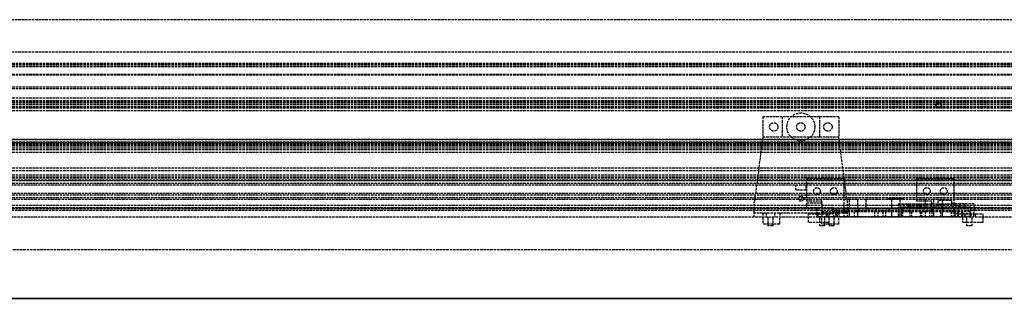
# Model space of a CAD drawing. Header units: millimetres. Extents: x 0 to 3534, y 0 to 599.
# Tile 9 of 19: x 582 to 1164, y 0 to 165. Entities that reach past the tile are written whole.
import ezdxf

# ---------------------------------------------------------------- set-up
doc = ezdxf.new("R2010")
doc.units = ezdxf.units.MM
doc.header["$LTSCALE"] = 10
doc.linetypes.add('ALLCAD_Strich', pattern=[0.2, 0.15, -0.05])
doc.layers.add('BESCH_KONT_sich_schn_ansi_2d', color=40, linetype='Continuous')
doc.layers.add('BESCH_KONT_sich_schn_grun_2d', color=10, linetype='Continuous')

msp = doc.modelspace()

# ---------------------------------------------------------------- linework, layer by layer
at = {"layer": 'BESCH_KONT_sich_schn_ansi_2d', "linetype": 'ALLCAD_Strich'}
for p, q in [((0, 0, 2121), (3534, 0, 2121)), ((0, 0, 2202), (3534, 0, 2202)), ((0, 0, 2102), (3534, 0, 2102)), ((13.5, 0, 2086.5), (1182, 0, 2086.5)), ((1182, 0, 73.5), (13.5, 0, 73.5)), ((19, 0, 2087), (3515, 0, 2087)), ((19, 0, 79), (3515, 0, 79)), ((19, 0, 73), (3515, 0, 73)), ((3515, 0, 62), (19, 0, 62)), ((3515, 0, 54.5), (19, 0, 54.5)), ((3515, 0, 53.5), (19, 0, 53.5)), ((3515, 0, 50), (19, 0, 50)), ((3515, 0, 54), (19, 0, 54)), ((3515, 0, 45), (19, 0, 45)), ((3515, 0, 48), (19, 0, 48)), ((3515, 0, 58.5), (19, 0, 58.5)), ((3515, 0, 39.5), (19, 0, 39.5)), ((3412.5, 0, 41.5), (19, 0, 41.5)), ((3515, 0, 59), (19, 0, 59)), ((3515, 0, 60), (19, 0, 60)), ((3515, 0, 53.59), (19, 0, 53.59)), ((3515, 0, 46), (19, 0, 46)), ((3515, 0, 2044), (19, 0, 2044)), ((3515, 0, 2043), (19, 0, 2043)), ((3515, 0, 2046.5), (19, 0, 2046.5)), ((1238, 0, 2078), (19, 0, 2078)), ((3515, 0, 2079), (19, 0, 2079)), ((1314, 0, 2097.5), (19, 0, 2097.5)), ((3515, 0, 2100), (19, 0, 2100)), ((3515, 0, 2101.5), (19, 0, 2101.5)), ((3515, 0, 2121.55), (19, 0, 2121.55)), ((3515, 0, 2122.5), (19, 0, 2122.5)), ((3515, 0, 2122), (19, 0, 2122)), ((3515, 0, 2040), (19, 0, 2040)), ((3515, 0, 2037.5), (19, 0, 2037.5)), ((3515, 0, 2036.5), (19, 0, 2036.5)), ((3515, 0, 2045.5), (19, 0, 2045.5)), ((19, 0, 2080), (1181, 0, 2080)), ((1181, 0, 32), (19, 0, 32)), ((3515, 0), (19, 0)), ((1257.5, 0, 2096), (19, 0, 2096)), ((3515, 0, 2098.5), (19, 0, 2098.5)), ((1301, 0, 29), (126.5, 0, 29)), ((1048, 0, 2081), (162, 0, 2081)), ((1021, 0, 31), (189, 0, 31)), ((1071, 0, 85.5), (1016, 0, 85.5)), ((1021, 0, 33.5), (1016, 0, 33.5)), ((1016, 0, 33.5), (1016, 0, 85.5)), ((1021, 0, 36), (1016, 0, 36)), ((1021, 0, 36), (1021, 0, 33.5)), ((1021, 0, 36), (1021, 0, 45.5)), ((1021, 0, 45.5), (1031, 0, 45.5)), ((1031, 0, 33.5), (1021, 0, 33.5)), ((1021, 0, 33.5), (1021, 0, 32)), ((1031, 0, 36), (1021, 0, 36)), ((1032.5, 0, 52), (1021, 0, 52)), ((1021, 0, 52), (1021, 0, 45.5)), ((1031, 0, 31), (1021, 0, 31)), ((1031, 0, 29.5), (1021, 0, 29.5)), ((1021, 0, 32), (1021, 0, 29.5)), ((1025, 0, 36), (1025, 0, 33.5)), ((1025, 0, 36), (1025, 0, 32)), ((1030, 0, 36), (1030, 0, 33.5)), ((1030, 0, 36), (1030, 0, 32)), ((1056, 0, 33.5), (1031, 0, 33.5)), ((1031, 0, 45.5), (1031, 0, 36)), ((1031, 0, 32), (1031, 0, 33.5)), ((1056, 0, 36), (1031, 0, 36)), ((1031, 0, 29.5), (1031, 0, 32)), ((1056, 0, 31), (1031, 0, 31)), ((1054.5, 0, 43), (1032.5, 0, 43)), ((1032.5, 0, 43), (1032.5, 0, 52)), ((1035.25, 0, 44.5), (1035.25, 0, 51.5)), ((1051.75, 0, 44.5), (1035.25, 0, 44.5)), ((1051.75, 0, 51.5), (1035.25, 0, 51.5)), ((1040.5, 0, 36), (1040.5, 0, 33.5)), ((1041, 0, 36), (1041, 0, 33.5)), ((1041, 0, 36), (1041, 0, 32)), ((1041, 0, 51.5), (1041, 0, 43)), ((1042, 0, 36), (1042, 0, 33.5)), ((1045, 0, 36), (1045, 0, 33.5)), ((1046, 0, 36), (1046, 0, 33.5)), ((1046, 0, 36), (1046, 0, 32)), ((1046, 0, 51.5), (1046, 0, 43)), ((1046.5, 0, 36), (1046.5, 0, 33.5)), ((1056, 0, 1999), (1047, 0, 1999)), ((1047, 0, 1996), (1047, 0, 1999)), ((1056, 0, 1996), (1047, 0, 1996)), ((1053, 0, 2023), (1047, 0, 2023)), ((1053, 0, 2005), (1047, 0, 2005)), ((1047, 0, 2005), (1047, 0, 2023)), ((1060, 0, 2081), (1048, 0, 2081)), ((1048, 0, 2030), (1048, 0, 2080)), ((1048, 0, 2030), (1064.5, 0, 2030)), ((1060, 0, 2082), (1048, 0, 2082)), ((1048, 0, 2080), (1048, 0, 2082)), ((1051, 0, 1999), (1051, 0, 2001)), ((1051, 0, 2001), (1055, 0, 2001)), ((1051.75, 0, 44.5), (1051.75, 0, 51.5)), ((1056, 0, 2005), (1053, 0, 2005)), ((1053, 0, 2005), (1053, 0, 2023)), ((1053, 0, 2023), (1065, 0, 2023)), ((1054.49, 0, 43.01), (1054.49, 0, 43.01)), ((1054.5, 0, 43.01), (1054.49, 0, 43.01)), ((1054.49, 0, 43), (1054.49, 0, 43.01)), ((1054.5, 0, 43.01), (1054.49, 0, 43.01)), ((1054.49, 0, 43), (1054.49, 0, 43)), ((1054.5, 0, 43), (1054.49, 0, 43)), ((1054.5, 0, 43), (1054.49, 0, 43)), ((1054.5, 0, 43.01), (1054.49, 0, 43.01)), ((1054.5, 0, 43.01), (1054.49, 0, 43.01)), ((1054.5, 0, 43.01), (1054.49, 0, 43.01)), ((1054.5, 0, 43), (1054.49, 0, 43)), ((1054.5, 0, 43), (1054.49, 0, 43)), ((1054.5, 0, 43), (1054.49, 0, 43)), ((1054.5, 0, 43), (1054.49, 0, 43)), ((1054.5, 0, 43.01), (1054.49, 0, 43.01)), ((1054.5, 0, 43.01), (1054.49, 0, 43.01)), ((1054.5, 0, 43.01), (1054.49, 0, 43.01)), ((1066, 0, 52), (1054.5, 0, 52)), ((1054.5, 0, 43), (1054.5, 0, 43)), ((1054.5, 0, 43.01), (1054.5, 0, 43)), ((1054.5, 0, 52), (1054.5, 0, 43.01)), ((1055, 0, 1999), (1055, 0, 2001)), ((1056, 0, 36), (1056, 0, 45.5)), ((1056, 0, 45.5), (1066, 0, 45.5)), ((1066, 0, 36), (1056, 0, 36)), ((1066, 0, 33.5), (1056, 0, 33.5)), ((1056, 0, 32), (1056, 0, 33.5)), ((1066, 0, 31), (1056, 0, 31)), ((1056, 0, 1996), (1056, 0, 2005)), ((1069, 0, 1996), (1056, 0, 1996)), ((1056, 0, 1999), (1069, 0, 1999)), ((1056, 0, 2023), (1056, 0, 2005)), ((1066, 0, 29.5), (1056, 0, 29.5)), ((1056, 0, 29.5), (1056, 0, 32)), ((1057, 0, 36), (1057, 0, 33.5)), ((1057, 0, 36), (1057, 0, 32)), ((1139, 0, 2081), (1060, 0, 2081)), ((1060, 0, 2080), (1060, 0, 2082)), ((1061, 0, 1996), (1061, 0, 1999)), ((1062, 0, 36), (1062, 0, 33.5)), ((1062, 0, 36), (1062, 0, 32)), ((1062.5, 0, 2030), (1062.5, 0, 2080)), ((1064.5, 0, 2047), (1062.75, 0, 2047)), ((1062.75, 0, 2047), (1062.75, 0, 2050.5)), ((1062.75, 0, 2050.5), (1064.5, 0, 2050.5)), ((1064.5, 0, 2050.5), (1134.5, 0, 2050.5)), ((1064.5, 0, 2030), (1064.5, 0, 2047)), ((1064.5, 0, 2050.5), (1064.5, 0, 2080)), ((1065, 0, 1996), (1065, 0, 1999)), ((1065, 0, 2077), (1134, 0, 2077)), ((1065, 0, 2023), (1065, 0, 2077)), ((1071, 0, 33.5), (1066, 0, 33.5)), ((1066, 0, 36), (1066, 0, 33.5)), ((1066, 0, 45.5), (1066, 0, 36)), ((1071, 0, 36), (1066, 0, 36)), ((1066, 0, 32), (1066, 0, 33.5)), ((1066, 0, 45.5), (1066, 0, 52)), ((1066, 0, 29.5), (1066, 0, 32)), ((1301, 0, 31), (1066, 0, 31)), ((1075, 0, 2002), (1069, 0, 2002)), ((1069, 0, 2002), (1069, 0, 1996)), ((1071, 0, 33.5), (1071, 0, 85.5)), ((1071.5, 0, 2058), (1071.5, 0, 2064)), ((1089, 0, 1997.5), (1075, 0, 2002)), ((1077.5, 0, 2064), (1077.5, 0, 2058)), ((1093.5, 0, 1997.5), (1089, 0, 1997.5)), ((1095.5, 0, 2058), (1095.5, 0, 2064)), ((1103, 0, 1985), (1101, 0, 1985)), ((1101, 0, 1935), (1101, 0, 1985)), ((1151, 0, 1935), (1101, 0, 1935)), ((1107.5, 0, 1985), (1103, 0, 1985)), ((1103, 0, 1937), (1144, 0, 1937)), ((1103, 0, 1985), (1103, 0, 1937)), ((1103.5, 0, 2064), (1103.5, 0, 2058)), ((1114.75, 0, 1952), (1103.5, 0, 1952)), ((1103.5, 0, 1952), (1103.5, 0, 1987.5)), ((1121, 0, 1998), (1107.5, 0, 1985)), ((1114, 0, 1973.5), (1108, 0, 1973.5)), ((1108, 0, 1973.5), (1108, 0, 1960)), ((1108, 0, 1960), (1119.5, 0, 1960)), ((1114.5, 0, 1965.75), (1108.5, 0, 1965.75)), ((1108.5, 0, 1965.75), (1108.5, 0, 1973.25)), ((1108.5, 0, 1973.25), (1114.5, 0, 1973.25)), ((1134, 0, 2025), (1109, 0, 2025)), ((1109, 0, 2025), (1109, 0, 2015)), ((1109, 0, 2015), (1117, 0, 1999)), ((1117, 0, 1999), (1112, 0, 1999)), ((1121, 0, 1996), (1112, 0, 1996)), ((1112, 0, 1996), (1112, 0, 1999)), ((1114, 0, 1979.5), (1114, 0, 1973.5)), ((1127, 0, 1973.5), (1114, 0, 1979.5)), ((1114.5, 0, 1960), (1114.5, 0, 1965.75)), ((1114.5, 0, 1973.25), (1114.5, 0, 1979)), ((1114.5, 0, 1979), (1132.5, 0, 1979)), ((1132.25, 0, 1938), (1114.75, 0, 1938)), ((1114.75, 0, 1938), (1114.75, 0, 1952)), ((1116, 0, 1996), (1116, 0, 1999)), ((1117, 0, 1999), (1134, 0, 1999)), ((1132.5, 0, 1960), (1119.5, 0, 1960)), ((1119.5, 0, 1960), (1132.5, 0, 1954)), ((1120, 0, 1996), (1120, 0, 1999)), ((1120.5, 0, 1985.5), (1120.5, 0, 1991.5)), ((1120.5, 0, 1947.5), (1120.5, 0, 1953.5)), ((1134, 0, 1998), (1121, 0, 1998)), ((1121, 0, 1996), (1121, 0, 1999)), ((1134, 0, 1996), (1121, 0, 1996)), ((1121.5, 0, 2058), (1121.5, 0, 2064)), ((1123.5, 0, 60), (1123.5, 0, 79)), ((1124.5, 0, 2021.5), (1130, 0, 2021.5)), ((1124.5, 0, 2009), (1124.5, 0, 2021.5)), ((1130, 0, 2009), (1124.5, 0, 2009)), ((1126, 0, 1999), (1126, 0, 2001)), ((1126, 0, 2001), (1130, 0, 2001)), ((1126.5, 0, 60), (1126.5, 0, 79)), ((1126.5, 0, 1991.5), (1126.5, 0, 1985.5)), ((1126.5, 0, 1953.5), (1126.5, 0, 1947.5)), ((1139, 0, 1973.5), (1127, 0, 1973.5)), ((1127.5, 0, 2064), (1127.5, 0, 2058)), ((1144, 0, 2021.5), (1130, 0, 2021.5)), ((1130, 0, 2021.5), (1130, 0, 2009)), ((1130, 0, 2009), (1134, 0, 2009)), ((1130, 0, 1999), (1130, 0, 2001)), ((1143.5, 0, 1952), (1132.25, 0, 1952)), ((1132.25, 0, 1952), (1132.25, 0, 1938)), ((1132.5, 0, 1965.75), (1132.5, 0, 1960)), ((1132.5, 0, 1979), (1132.5, 0, 1973.25)), ((1132.5, 0, 1973.25), (1144, 0, 1973.25)), ((1144, 0, 1965.75), (1132.5, 0, 1965.75)), ((1132.5, 0, 2021.5), (1132.5, 0, 2009)), ((1132.5, 0, 1954), (1132.5, 0, 1960)), ((1132.5, 0, 1960), (1139, 0, 1960)), ((1134, 0, 2009), (1134, 0, 1999)), ((1134, 0, 2077), (1134, 0, 2025)), ((1134, 0, 1999), (1134, 0, 1996)), ((1134.5, 0, 2080), (1134.5, 0, 2050.5)), ((1134.5, 0, 2050.5), (1136.5, 0, 2050.5)), ((1136.5, 0, 2047), (1134.5, 0, 2047)), ((1134.5, 0, 2047), (1134.5, 0, 2022)), ((1144, 0, 2022), (1134.5, 0, 2022)), ((1136, 0, 1994), (1138.5, 0, 1994)), ((1136.5, 0, 2050.5), (1136.5, 0, 2080)), ((1136.5, 0, 2050.5), (1136.5, 0, 2047)), ((1151, 0, 2081), (1139, 0, 2081)), ((1139, 0, 1960), (1139, 0, 1973.5)), ((1139, 0, 1971.5), (1143.5, 0, 1971.5)), ((1143.5, 0, 1962), (1139, 0, 1962)), ((1151, 0, 2082), (1139, 0, 2082)), ((1139, 0, 2080), (1139, 0, 2082)), ((1143.5, 0, 1989), (1143.5, 0, 1952)), ((1146, 0, 2021.5), (1144, 0, 2021.5)), ((1144, 0, 1973.25), (1144, 0, 2022)), ((1144, 0, 1973.25), (1146.5, 0, 1973.25)), ((1146.5, 0, 1965.75), (1144, 0, 1965.75)), ((1144, 0, 1937), (1144, 0, 1965.75)), ((1146, 0, 1935), (1146, 0, 1965.75)), ((1146, 0, 1973.25), (1146, 0, 2021.5)), ((1146.5, 0, 1973.25), (1146.5, 0, 1965.75)), ((1151, 0, 2080), (1151, 0, 1935)), ((1221, 0, 2081), (1151, 0, 2081)), ((1151, 0, 2080), (1151, 0, 2082))]:
    msp.add_line(p, q, dxfattribs=at)
at = {"layer": 'BESCH_KONT_sich_schn_ansi_2d', "linetype": 'ALLCAD_Strich', "extrusion": (0, 1, 0)}
for centre, radius in [((-1025.5, 78), 2.5), ((-1025.5, 65.5), 2.5), ((-1025.5, 53), 2.5), ((-1025.5, 53), 1.5), ((-1025.5, 78), 1.5), ((-1056, 2068), 2.5), ((-1056, 2036), 2.5), ((-1056, 2052), 2.5), ((-1056, 2068), 1.5), ((-1056, 2036), 1.5), ((-1061.5, 53), 2.5), ((-1061.5, 65.5), 2.5), ((-1061.5, 78), 2.5), ((-1061.5, 78), 1.5), ((-1061.5, 53), 1.5), ((-1074.5, 2060.5), 4.5), ((-1074.5, 2060.5), 2.5), ((-1099.5, 2060.5), 17.5), ((-1085.5, 2005), 2.5), ((-1099.5, 2060.5), 4.5), ((-1099.5, 2060.5), 2.5), ((-1109.5, 1945), 2.5), ((-1111.5, 1980.5), 2), ((-1111.5, 1958.5), 2), ((-1124.5, 2060.5), 4.5), ((-1124.5, 2060.5), 2.5), ((-1135.5, 1958.5), 2), ((-1135.5, 1980.5), 2), ((-1137.5, 1945), 2.5), ((-1143, 2068), 2.5), ((-1143, 2052), 2.5), ((-1143, 2036), 2.5), ((-1143, 2068), 1.5), ((-1143, 2036), 1.5)]:
    msp.add_circle(centre, radius, dxfattribs=at)
at = {"layer": 'BESCH_KONT_sich_schn_ansi_2d', "linetype": 'ALLCAD_Strich', "extrusion": (0, -1, 0)}
for centre in [(1074.5, 2060.5), (1089.5, 2016.5), (1099.5, 2060.5), (1123.5, 1985.5), (1123.5, 1947.5), (1124.5, 2060.5)]:
    msp.add_circle(centre, 2.5, dxfattribs=at)
at = {"layer": 'BESCH_KONT_sich_schn_ansi_2d', "linetype": 'ALLCAD_Strich', "extrusion": (0, 1, 0)}
for centre, radius, start, end in [((-1074.5, 2058), 3, 180, 360), ((-1074.5, 2064), 3, 0, 180), ((-1099.5, 2058), 4, 180, 0), ((-1099.5, 2064), 4, 0, 180), ((-1123.5, 1985.5), 3, 180, 0), ((-1123.5, 1991.5), 3, 0, 180), ((-1123.5, 1947.5), 3, 180, 0), ((-1123.5, 1953.5), 3, 0, 180), ((-1124.5, 2058), 3, 180, 0), ((-1124.5, 2064), 3, 0, 180), ((-1138.5, 1989), 5, 90, 180)]:
    msp.add_arc(centre, radius, start, end, dxfattribs=at)
at = {"layer": 'BESCH_KONT_sich_schn_ansi_2d', "linetype": 'ALLCAD_Strich', "extrusion": (0, -1, 0)}
for centre, radius, start, end in [((1093.5, 1987.5), 10, 0, 90), ((1136, 1996), 2, 180, 270)]:
    msp.add_arc(centre, radius, start, end, dxfattribs=at)
at = {"layer": 'BESCH_KONT_sich_schn_grun_2d', "linetype": 'ALLCAD_Strich'}
for p, q in [((19, 165), (3515, 165)), ((19, 146), (3515, 146)), ((3515, 139), (19, 139)), ((3515, 138.5), (19, 138.5)), ((3515, 137.5), (19, 137.5)), ((3515, 137), (19, 137)), ((3515, 132.5), (19, 132.5)), ((3515, 132.09), (19, 132.09)), ((3515, 125), (19, 125)), ((3515, 124), (19, 124)), ((3515, 124), (19.02, 124)), ((3515, 118.5), (19, 118.5)), ((3515, 117), (19, 117)), ((3515, 116.5), (19, 116.5)), ((3515, 116), (19, 116)), ((3515, 115), (19, 115)), ((3515, 114.84), (19, 114.84)), ((3515, 113.5), (19, 113.5)), ((3515, 113.18), (19, 113.18)), ((3515, 113), (19, 113)), ((3515, 112.5), (19, 112.5)), ((3515, 111), (19, 111)), ((1032.5, 107.5), (1021, 107.5)), ((1021, 107.5), (1021, 95.5)), ((1054.5, 107.5), (1032.5, 107.5)), ((1032.5, 107.5), (1032.5, 95.5)), ((1066, 107.5), (1054.5, 107.5)), ((1054.5, 107.5), (1054.5, 95.5)), ((1066, 107.5), (1066, 95.5)), ((19, 94), (3515, 94)), ((3515, 94), (19, 94)), ((1021, 95), (1016, 57)), ((1021, 95.5), (1021, 95)), ((1032.5, 95.5), (1021, 95.5)), ((1054.49, 95.5), (1032.5, 95.5)), ((1054.5, 95.52), (1054.49, 95.52)), ((1054.5, 95.52), (1054.49, 95.52)), ((1054.5, 95.52), (1054.49, 95.52)), ((1054.5, 95.52), (1054.49, 95.52)), ((1054.49, 95.52), (1054.49, 95.52)), ((1054.49, 95.52), (1054.49, 95.52)), ((1054.49, 95.52), (1054.49, 95.51)), ((1054.5, 95.52), (1054.49, 95.52)), ((1054.5, 95.52), (1054.49, 95.52)), ((1054.5, 95.52), (1054.49, 95.52)), ((1054.5, 95.51), (1054.49, 95.51)), ((1054.49, 95.5), (1054.49, 95.51)), ((1054.5, 95.51), (1054.49, 95.51)), ((1054.5, 95.51), (1054.49, 95.51)), ((1054.5, 95.51), (1054.49, 95.51)), ((1054.5, 95.51), (1054.49, 95.51)), ((1054.5, 95.51), (1054.49, 95.51)), ((1054.49, 95.51), (1054.49, 95.51)), ((1054.49, 95.51), (1054.49, 95.51)), ((1054.5, 95.51), (1054.49, 95.51)), ((1054.5, 95.51), (1054.49, 95.51)), ((1054.49, 95.51), (1054.5, 95.51)), ((1054.5, 95.5), (1054.49, 95.5)), ((1054.5, 95.5), (1054.49, 95.5)), ((1054.5, 95.5), (1054.49, 95.5)), ((1054.49, 95.5), (1054.49, 95.5)), ((1054.49, 95.5), (1054.49, 95.5)), ((1054.5, 95.5), (1054.49, 95.5)), ((1054.5, 95.5), (1054.49, 95.5)), ((1054.5, 95.5), (1054.49, 95.5)), ((1054.5, 95.5), (1054.49, 95.5)), ((1066, 95.5), (1054.5, 95.5)), ((1066, 95), (1066, 95.5)), ((1071, 57), (1066, 95)), ((3515, 92.5), (19, 92.5)), ((1548, 92), (19, 92)), ((3515, 91.5), (19, 91.5)), ((3515, 91), (19, 91)), ((3515, 90.5), (19, 90.5)), ((3515, 90), (19, 90)), ((3515, 89), (19, 89)), ((3515, 88), (19, 88)), ((3515, 86.25), (19, 86.25)), ((3515, 77), (19, 77)), ((3515, 75.5), (19, 75.5)), ((3515, 73), (19, 73)), ((3515, 71.75), (19, 71.75)), ((3515, 71.25), (19, 71.25)), ((1358, 70), (19, 70)), ((1047, 57.5), (1047, 71)), ((1047, 71), (1069, 71)), ((1069, 71), (1069, 51.5)), ((1112, 71), (1134, 71)), ((1112, 57.5), (1112, 71)), ((1134, 71), (1134, 56)), ((3515, 69.5), (19, 69.5)), ((3515, 68), (19, 68)), ((1264, 67), (19, 67)), ((1040.5, 64), (1040.5, 67)), ((1046.5, 67), (1046.5, 64)), ((1264, 62), (19, 62)), ((3515, 61), (19, 61)), ((3515, 59.5), (19, 59.5)), ((1072, 58.5), (138, 58.5)), ((1046.5, 64), (1040.5, 64)), ((1072, 58.5), (1072, 48.5)), ((1077, 58.5), (1072, 58.5)), ((1082, 58.5), (1077, 58.5)), ((1077, 58.5), (1077, 48.5)), ((1082, 58.5), (1082, 53.5)), ((1117, 58.5), (1082, 58.5)), ((1095, 59), (1095, 58.5)), ((1104, 59), (1095, 59)), ((1097, 58.5), (1097, 53.5)), ((1097, 58.5), (1097, 48.5)), ((1102, 58.5), (1102, 53.5)), ((1102, 58.5), (1102, 48.5)), ((1104, 59), (1104, 58.5)), ((1122, 58.5), (1117, 58.5)), ((1117, 58.5), (1117, 53.5)), ((1122, 58.5), (1122, 48.5)), ((1127, 58.5), (1122, 58.5)), ((2407, 58.5), (1127, 58.5)), ((1127, 58.5), (1127, 48.5)), ((3515, 55), (19, 55)), ((3515, 53.25), (19, 53.25)), ((3515, 53), (19, 53)), ((1062.5, 53.5), (147.5, 53.5)), ((1016, 50.5), (1016, 57)), ((1056, 57.5), (1047, 57.5)), ((1047, 56.5), (1056, 56.5)), ((1047, 53.5), (1047, 56.5)), ((1053, 53.5), (1053, 48.5)), ((1056, 56.5), (1056, 57.5)), ((1056, 56.5), (1056, 51.5)), ((1062.5, 53.5), (1136.5, 53.5)), ((1062.5, 50), (1062.5, 53.5)), ((1062.75, 53.5), (1062.75, 48)), ((1064.5, 53.5), (1064.5, 52)), ((1071, 50.5), (1071, 57)), ((1071.5, 53.5), (1071.5, 52)), ((1077.5, 53.5), (1077.5, 52)), ((1083, 53.5), (1083, 51.5)), ((1088, 53.5), (1088, 51.5)), ((1095.5, 53.5), (1095.5, 52)), ((1101, 56), (1101, 48)), ((1101, 56), (1107.5, 56)), ((1103, 54), (1103, 48)), ((1107.5, 54), (1103, 54)), ((1103.5, 53.5), (1103.5, 52)), ((1107, 56), (1107, 54)), ((1107.5, 56), (1107.5, 54)), ((1107.5, 56), (1121, 56)), ((1121, 54), (1107.5, 54)), ((1108.5, 56), (1108.5, 54)), ((1109.5, 56), (1109.5, 54)), ((1121, 57.5), (1112, 57.5)), ((1112, 56), (1112, 54)), ((1113.5, 56), (1113.5, 54)), ((1114.5, 56), (1114.5, 54)), ((1120.5, 56), (1120.5, 54)), ((1121, 51.5), (1121, 57.5)), ((1121, 56), (1124.5, 56)), ((1130, 54), (1121, 54)), ((1121.5, 53.5), (1121.5, 52)), ((1132.5, 58), (1124.5, 58)), ((1124.5, 58), (1124.5, 56)), ((1124.5, 56), (1130, 56)), ((1126.5, 56), (1126.5, 54)), ((1127.5, 53.5), (1127.5, 52)), ((1130, 56), (1130, 54)), ((1130, 56), (1132.5, 56)), ((1144, 54), (1130, 54)), ((1132.5, 58), (1132.5, 56)), ((1132.5, 56), (1132.5, 54)), ((1146, 56), (1132.5, 56)), ((1133.5, 56), (1133.5, 54)), ((1134, 56), (1134, 54)), ((1134, 54), (1134, 51.5)), ((1135, 56), (1135, 54)), ((2397.5, 53.5), (1136.5, 53.5)), ((1136.5, 53.5), (1136.5, 50)), ((1137.5, 56), (1137.5, 54)), ((1140, 56), (1140, 54)), ((1144, 50), (1144, 54)), ((1146, 50), (1146, 56)), ((3534, 48), (0, 48)), ((1064.5, 52), (145.5, 52)), ((1016, 48), (1016, 50.5)), ((1071, 50.5), (1016, 50.5)), ((1021, 50.5), (1021, 48)), ((1021, 48), (1021, 44)), ((1023, 50.5), (1023, 48)), ((1024, 48), (1024, 43)), ((1027, 48), (1027, 43)), ((1028, 50.5), (1028, 48)), ((1031, 50.5), (1031, 48)), ((1031, 44), (1031, 48)), ((1048, 45), (1048, 50)), ((1048, 50), (1060, 50)), ((1053, 48.5), (1065, 48.5)), ((1053.5, 50), (1053.5, 48)), ((1054.5, 48), (1054.5, 43)), ((1056, 51.5), (1056, 48.5)), ((1056, 51.5), (1065, 51.5)), ((1056, 48.5), (1056, 48)), ((1056, 44), (1056, 48)), ((1057.5, 48), (1057.5, 43)), ((1058.5, 50), (1058.5, 48)), ((1059, 50.5), (1059, 48)), ((1060, 50), (1060, 45)), ((1060, 50), (1062.5, 50)), ((1063, 48), (1063, 43)), ((1064, 50.5), (1064, 48)), ((1134.5, 52), (1064.5, 52)), ((1064.5, 52), (1064.5, 48)), ((1065, 51.5), (1065, 48.5)), ((1065, 51.5), (1134, 51.5)), ((1065, 48.5), (1134, 48.5)), ((1066, 50.5), (1066, 48)), ((1066, 44), (1066, 48)), ((1069, 51.5), (1069, 48.5)), ((1070, 48.5), (1070, 48)), ((1071, 48), (1071, 50.5)), ((1072, 51.5), (1072, 48.5)), ((1075, 51.5), (1075, 48.5)), ((1077, 51.5), (1077, 48.5)), ((1079, 48.5), (1079, 48)), ((1087, 51.5), (1087, 48.5)), ((1089, 51.5), (1089, 48.5)), ((1092, 51.5), (1092, 48.5)), ((1093.5, 51.5), (1093.5, 48.5)), ((1095, 48.5), (1095, 48)), ((1097, 51.5), (1097, 48.5)), ((1102, 51.5), (1102, 48.5)), ((1103.5, 51.5), (1103.5, 48.5)), ((1104, 48.5), (1104, 48)), ((1108, 51.5), (1108, 48.5)), ((1109, 51.5), (1109, 48.5)), ((1114, 51.5), (1114, 48.5)), ((1114.75, 51.5), (1114.75, 48.5)), ((1117, 51.5), (1117, 48.5)), ((1119.5, 51.5), (1119.5, 48.5)), ((1120, 48.5), (1120, 48)), ((1121, 51.5), (1121, 48.5)), ((1122, 51.5), (1122, 48.5)), ((1126, 51.5), (1126, 48.5)), ((1127, 51.5), (1127, 48.5)), ((1129, 48.5), (1129, 48)), ((1132.25, 51.5), (1132.25, 48.5)), ((1132.5, 51.5), (1132.5, 48.5)), ((1134, 51.5), (1134, 48.5)), ((1134, 51.5), (1136, 51.5)), ((1134, 48.5), (1136, 48.5)), ((2399.5, 52), (1134.5, 52)), ((1134.5, 52), (1134.5, 48)), ((1136.5, 50), (1134.5, 50)), ((1136, 51.5), (1136, 48.5)), ((1136, 51.5), (1138.5, 51.5)), ((1136, 48.5), (1138.5, 48.5)), ((1136.5, 50), (1136.5, 48)), ((1136.5, 50), (1139, 50)), ((1138.5, 51.5), (1138.5, 48.5)), ((1143.5, 51.5), (1138.5, 51.5)), ((1143.5, 48.5), (1138.5, 48.5)), ((1139, 51.5), (1139, 50)), ((1139, 50.5), (1143.5, 50.5)), ((1139, 50), (1139, 45)), ((1139, 50), (1151, 50)), ((1140.5, 50), (1140.5, 48)), ((1141.5, 48), (1141.5, 43)), ((1143.5, 51.5), (1143.5, 48.5)), ((1144, 50), (1144, 48)), ((1144.5, 48), (1144.5, 43)), ((1145.5, 50), (1145.5, 48)), ((1146.5, 50), (1146.5, 48)), ((1151, 50), (1151, 45)), ((1031, 44), (1021, 44)), ((1027, 43), (1024, 43)), ((1060, 45), (1048, 45)), ((1057.5, 43), (1054.5, 43)), ((1066, 44), (1056, 44)), ((1060, 45), (1060, 43)), ((1063, 43), (1060, 43)), ((1151, 45), (1139, 45)), ((1144.5, 43), (1141.5, 43)), ((0, 29), (3534, 29))]:
    msp.add_line(p, q, dxfattribs=at)
for centre, radius in [((1125, 114.5), 1.5), ((1043.5, 101.5), 8.25), ((1027.5, 101.5), 2.5), ((1027.5, 101.5), 2.5), ((1043.5, 101.5), 2.5), ((1059.5, 101.5), 2.5), ((1059.5, 101.5), 2.5), ((1053, 63.5), 2), ((1063, 63.5), 2), ((1118, 63.5), 2), ((1128, 63.5), 2), ((1043.5, 59), 1.5)]:
    msp.add_circle(centre, radius, dxfattribs=at)

doc.saveas('drawing.dxf')
